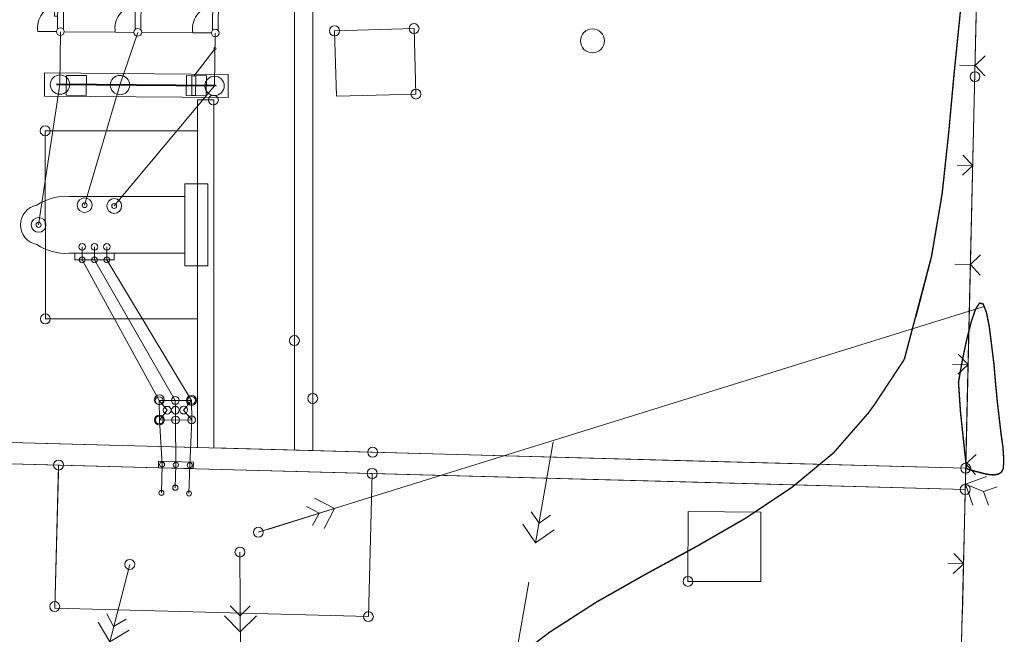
# Model space of a CAD drawing. Header units: millimetres. Extents: x 0 to 420, y 0 to 297.
# Tile 3 of 12: x 102 to 229, y 66 to 146. Entities that reach past the tile are written whole.
import ezdxf

# ---------------------------------------------------------------- set-up
doc = ezdxf.new("R2010")
doc.units = ezdxf.units.MM
for name, pattern in [('K5LT32769', [0]), ('K5LT32770', [0]), ('K5LT32771', [0]), ('K5LT32772', [0]), ('K5LT32774', [0]), ('K5LT_THIN', [0])]:
    doc.linetypes.add(name, pattern=pattern)
for name, color, linetype, true_color in [('лотки', 1, 'Continuous', 0xff0000), ('ошиновка', 2, 'Continuous', 0xffff00), ('Топосъемка', 7, 'Continuous', 0x7f7f7f)]:
    doc.layers.add(name, color=color, linetype=linetype, true_color=true_color)

# ---------------------------------------------------------------- blocks, each defined once
blk = doc.blocks.new('U7')
at = {"color": 4, "linetype": 'K5LT_THIN', "lineweight": 9, "true_color": 0x00ffff}
for p, q in [((105.23, 135.73), (105.25, 138.73)), ((105.25, 138.73), (128.98, 138.53)), ((128.98, 138.53), (128.96, 135.54)), ((128.96, 135.54), (105.23, 135.73))]:
    blk.add_line(p, q, dxfattribs=at)
blk = doc.blocks.new('U9')
at = {"color": 4, "linetype": 'K5LT_THIN', "lineweight": 9, "true_color": 0x00ffff}
for p, q in [((123.37, 124.4), (123.37, 113.79)), ((126.34, 124.4), (123.37, 124.4)), ((126.34, 113.79), (126.34, 124.4)), ((123.37, 113.79), (126.34, 113.79))]:
    blk.add_line(p, q, dxfattribs=at)
blk = doc.blocks.new('U10')
at = {"color": 4, "linetype": 'K5LT_THIN', "lineweight": 9, "true_color": 0x00ffff}
for p, q in [((109.15, 115.42), (109.15, 114.57)), ((114.24, 115.42), (109.15, 115.42)), ((109.15, 114.57), (114.24, 114.57)), ((114.24, 114.57), (114.24, 115.42))]:
    blk.add_line(p, q, dxfattribs=at)
blk = doc.blocks.new('U11')
at = {"color": 4, "linetype": 'K5LT_THIN', "lineweight": 9, "true_color": 0x00ffff}
for p, q in [((119.95, 87.72), (119.97, 88.58)), ((119.97, 88.58), (124.47, 88.46)), ((124.47, 88.46), (124.45, 87.61)), ((124.45, 87.61), (119.95, 87.72))]:
    blk.add_line(p, q, dxfattribs=at)
blk = doc.blocks.new('U20')
at = {"layer": 'Топосъемка', "color": 11, "linetype": 'K5LT_THIN', "lineweight": 9, "true_color": 0xff8080}
blk.add_line((0, 0), (0, 0), dxfattribs=at)
blk.add_line((0, 0), (0, 0), dxfattribs=at)
blk.add_line((0, 0), (0, 0), dxfattribs=at)
blk.add_line((0, 0), (0, 0), dxfattribs=at)
blk.add_line((0, 0), (0, 0), dxfattribs=at)
blk.add_line((0, 0), (0, 0), dxfattribs=at)
blk.add_line((0, 0), (0, 0), dxfattribs=at)
blk.add_line((0, 0), (0, 0), dxfattribs=at)
blk.add_line((0, 0), (0, 0), dxfattribs=at)
blk = doc.blocks.new('U22')
at = {"layer": 'Топосъемка', "color": 11, "linetype": 'K5LT_THIN', "lineweight": 9, "true_color": 0xff8080}
blk.add_line((0, 0), (0, 0), dxfattribs=at)
blk.add_line((0, 0), (0, 0), dxfattribs=at)
blk.add_line((0, 0), (0, 0), dxfattribs=at)
blk.add_line((0, 0), (0, 0), dxfattribs=at)
blk.add_line((0, 0), (0, 0), dxfattribs=at)
blk.add_line((0, 0), (0, 0), dxfattribs=at)
blk.add_line((0, 0), (0, 0), dxfattribs=at)
blk.add_line((0, 0), (0, 0), dxfattribs=at)
blk.add_line((0, 0), (0, 0), dxfattribs=at)
blk = doc.blocks.new('U23')
at = {"layer": 'Топосъемка', "color": 11, "linetype": 'K5LT_THIN', "lineweight": 9, "true_color": 0xff8080}
blk.add_line((0, 0), (0, 0), dxfattribs=at)
blk.add_line((0, 0), (0, 0), dxfattribs=at)
blk.add_line((0, 0), (0, 0), dxfattribs=at)
blk.add_line((0, 0), (0, 0), dxfattribs=at)
blk.add_line((0, 0), (0, 0), dxfattribs=at)
blk.add_line((0, 0), (0, 0), dxfattribs=at)
blk.add_line((0, 0), (0, 0), dxfattribs=at)
blk.add_line((0, 0), (0, 0), dxfattribs=at)
blk.add_line((0, 0), (0, 0), dxfattribs=at)
blk = doc.blocks.new('U29')
at = {"layer": 'Топосъемка', "color": 11, "linetype": 'K5LT_THIN', "lineweight": 9, "true_color": 0xff8080}
blk.add_line((0, 0), (0, 0), dxfattribs=at)
blk.add_line((0, 0), (0, 0), dxfattribs=at)
blk.add_line((0, 0), (0, 0), dxfattribs=at)
blk.add_line((0, 0), (0, 0), dxfattribs=at)
blk.add_line((0, 0), (0, 0), dxfattribs=at)
blk.add_line((0, 0), (0, 0), dxfattribs=at)
blk.add_line((0, 0), (0, 0), dxfattribs=at)
blk.add_line((0, 0), (0, 0), dxfattribs=at)
blk.add_line((0, 0), (0, 0), dxfattribs=at)
blk = doc.blocks.new('U31')
at = {"layer": 'Топосъемка', "color": 11, "linetype": 'K5LT_THIN', "lineweight": 9, "true_color": 0xff8080}
blk.add_line((0, 0), (0, 0), dxfattribs=at)
blk.add_line((0, 0), (0, 0), dxfattribs=at)
blk.add_line((0, 0), (0, 0), dxfattribs=at)
blk.add_line((0, 0), (0, 0), dxfattribs=at)
blk.add_line((0, 0), (0, 0), dxfattribs=at)
blk.add_line((0, 0), (0, 0), dxfattribs=at)
blk.add_line((0, 0), (0, 0), dxfattribs=at)
blk.add_line((0, 0), (0, 0), dxfattribs=at)
blk.add_line((0, 0), (0, 0), dxfattribs=at)
blk = doc.blocks.new('U32')
at = {"layer": 'Топосъемка', "color": 11, "linetype": 'K5LT_THIN', "lineweight": 9, "true_color": 0xff8080}
blk.add_line((0, 0), (0, 0), dxfattribs=at)
blk.add_line((0, 0), (0, 0), dxfattribs=at)
blk.add_line((0, 0), (0, 0), dxfattribs=at)
blk.add_line((0, 0), (0, 0), dxfattribs=at)
blk.add_line((0, 0), (0, 0), dxfattribs=at)
blk.add_line((0, 0), (0, 0), dxfattribs=at)
blk.add_line((0, 0), (0, 0), dxfattribs=at)
blk.add_line((0, 0), (0, 0), dxfattribs=at)
blk.add_line((0, 0), (0, 0), dxfattribs=at)
blk = doc.blocks.new('U34')
at = {"layer": 'Топосъемка', "color": 11, "linetype": 'K5LT_THIN', "lineweight": 9, "true_color": 0xff8080}
blk.add_line((0, 0), (0, 0), dxfattribs=at)
blk.add_line((0, 0), (0, 0), dxfattribs=at)
blk.add_line((0, 0), (0, 0), dxfattribs=at)
blk.add_line((0, 0), (0, 0), dxfattribs=at)
blk.add_line((0, 0), (0, 0), dxfattribs=at)
blk.add_line((0, 0), (0, 0), dxfattribs=at)
blk.add_line((0, 0), (0, 0), dxfattribs=at)
blk.add_line((0, 0), (0, 0), dxfattribs=at)
blk.add_line((0, 0), (0, 0), dxfattribs=at)
blk = doc.blocks.new('U35')
at = {"layer": 'Топосъемка', "color": 11, "linetype": 'K5LT_THIN', "lineweight": 9, "true_color": 0xff8080}
blk.add_line((0, 0), (0, 0), dxfattribs=at)
blk.add_line((0, 0), (0, 0), dxfattribs=at)
blk.add_line((0, 0), (0, 0), dxfattribs=at)
blk.add_line((0, 0), (0, 0), dxfattribs=at)
blk.add_line((0, 0), (0, 0), dxfattribs=at)
blk.add_line((0, 0), (0, 0), dxfattribs=at)
blk.add_line((0, 0), (0, 0), dxfattribs=at)
blk.add_line((0, 0), (0, 0), dxfattribs=at)
blk.add_line((0, 0), (0, 0), dxfattribs=at)
blk = doc.blocks.new('U36')
at = {"layer": 'Топосъемка', "color": 11, "linetype": 'K5LT_THIN', "lineweight": 9, "true_color": 0xff8080}
blk.add_line((0, 0), (0, 0), dxfattribs=at)
blk.add_line((0, 0), (0, 0), dxfattribs=at)
blk.add_line((0, 0), (0, 0), dxfattribs=at)
blk.add_line((0, 0), (0, 0), dxfattribs=at)
blk.add_line((0, 0), (0, 0), dxfattribs=at)
blk.add_line((0, 0), (0, 0), dxfattribs=at)
blk.add_line((0, 0), (0, 0), dxfattribs=at)
blk.add_line((0, 0), (0, 0), dxfattribs=at)
blk.add_line((0, 0), (0, 0), dxfattribs=at)
blk = doc.blocks.new('U37')
at = {"layer": 'Топосъемка', "color": 11, "linetype": 'K5LT_THIN', "lineweight": 9, "true_color": 0xff8080}
blk.add_line((0, 0), (0, 0), dxfattribs=at)
blk.add_line((0, 0), (0, 0), dxfattribs=at)
blk.add_line((0, 0), (0, 0), dxfattribs=at)
blk.add_line((0, 0), (0, 0), dxfattribs=at)
blk.add_line((0, 0), (0, 0), dxfattribs=at)
blk.add_line((0, 0), (0, 0), dxfattribs=at)
blk.add_line((0, 0), (0, 0), dxfattribs=at)
blk.add_line((0, 0), (0, 0), dxfattribs=at)
blk.add_line((0, 0), (0, 0), dxfattribs=at)
blk = doc.blocks.new('U38')
at = {"layer": 'Топосъемка', "color": 11, "linetype": 'K5LT_THIN', "lineweight": 9, "true_color": 0xff8080}
blk.add_line((0, 0), (0, 0), dxfattribs=at)
blk.add_line((0, 0), (0, 0), dxfattribs=at)
blk.add_line((0, 0), (0, 0), dxfattribs=at)
blk.add_line((0, 0), (0, 0), dxfattribs=at)
blk.add_line((0, 0), (0, 0), dxfattribs=at)
blk.add_line((0, 0), (0, 0), dxfattribs=at)
blk.add_line((0, 0), (0, 0), dxfattribs=at)
blk.add_line((0, 0), (0, 0), dxfattribs=at)
blk.add_line((0, 0), (0, 0), dxfattribs=at)
blk = doc.blocks.new('U39')
at = {"layer": 'Топосъемка', "color": 11, "linetype": 'K5LT_THIN', "lineweight": 9, "true_color": 0xff8080}
blk.add_line((0, 0), (0, 0), dxfattribs=at)
blk.add_line((0, 0), (0, 0), dxfattribs=at)
blk.add_line((0, 0), (0, 0), dxfattribs=at)
blk.add_line((0, 0), (0, 0), dxfattribs=at)
blk.add_line((0, 0), (0, 0), dxfattribs=at)
blk.add_line((0, 0), (0, 0), dxfattribs=at)
blk.add_line((0, 0), (0, 0), dxfattribs=at)
blk.add_line((0, 0), (0, 0), dxfattribs=at)
blk.add_line((0, 0), (0, 0), dxfattribs=at)
blk = doc.blocks.new('U40')
at = {"layer": 'Топосъемка', "color": 11, "linetype": 'K5LT_THIN', "lineweight": 9, "true_color": 0xff8080}
blk.add_line((0, 0), (0, 0), dxfattribs=at)
blk.add_line((0, 0), (0, 0), dxfattribs=at)
blk.add_line((0, 0), (0, 0), dxfattribs=at)
blk.add_line((0, 0), (0, 0), dxfattribs=at)
blk.add_line((0, 0), (0, 0), dxfattribs=at)
blk.add_line((0, 0), (0, 0), dxfattribs=at)
blk.add_line((0, 0), (0, 0), dxfattribs=at)
blk.add_line((0, 0), (0, 0), dxfattribs=at)
blk.add_line((0, 0), (0, 0), dxfattribs=at)
blk = doc.blocks.new('U43')
at = {"layer": 'Топосъемка', "color": 11, "linetype": 'K5LT_THIN', "lineweight": 9, "true_color": 0xff8080}
blk.add_line((0, 0), (0, 0), dxfattribs=at)
blk.add_line((0, 0), (0, 0), dxfattribs=at)
blk.add_line((0, 0), (0, 0), dxfattribs=at)
blk.add_line((0, 0), (0, 0), dxfattribs=at)
blk.add_line((0, 0), (0, 0), dxfattribs=at)
blk.add_line((0, 0), (0, 0), dxfattribs=at)
blk.add_line((0, 0), (0, 0), dxfattribs=at)
blk.add_line((0, 0), (0, 0), dxfattribs=at)
blk.add_line((0, 0), (0, 0), dxfattribs=at)
blk = doc.blocks.new('U44')
at = {"layer": 'Топосъемка', "color": 11, "linetype": 'K5LT_THIN', "lineweight": 9, "true_color": 0xff8080}
blk.add_line((0, 0), (0, 0), dxfattribs=at)
blk.add_line((0, 0), (0, 0), dxfattribs=at)
blk.add_line((0, 0), (0, 0), dxfattribs=at)
blk.add_line((0, 0), (0, 0), dxfattribs=at)
blk.add_line((0, 0), (0, 0), dxfattribs=at)
blk.add_line((0, 0), (0, 0), dxfattribs=at)
blk.add_line((0, 0), (0, 0), dxfattribs=at)
blk.add_line((0, 0), (0, 0), dxfattribs=at)
blk.add_line((0, 0), (0, 0), dxfattribs=at)
blk = doc.blocks.new('U45')
at = {"layer": 'Топосъемка', "color": 11, "linetype": 'K5LT_THIN', "lineweight": 9, "true_color": 0xff8080}
blk.add_line((0, 0), (0, 0), dxfattribs=at)
blk.add_line((0, 0), (0, 0), dxfattribs=at)
blk.add_line((0, 0), (0, 0), dxfattribs=at)
blk.add_line((0, 0), (0, 0), dxfattribs=at)
blk.add_line((0, 0), (0, 0), dxfattribs=at)
blk.add_line((0, 0), (0, 0), dxfattribs=at)
blk.add_line((0, 0), (0, 0), dxfattribs=at)
blk.add_line((0, 0), (0, 0), dxfattribs=at)
blk.add_line((0, 0), (0, 0), dxfattribs=at)
blk = doc.blocks.new('U46')
at = {"layer": 'Топосъемка', "color": 11, "linetype": 'K5LT_THIN', "lineweight": 9, "true_color": 0xff8080}
blk.add_line((0, 0), (0, 0), dxfattribs=at)
blk.add_line((0, 0), (0, 0), dxfattribs=at)
blk.add_line((0, 0), (0, 0), dxfattribs=at)
blk.add_line((0, 0), (0, 0), dxfattribs=at)
blk.add_line((0, 0), (0, 0), dxfattribs=at)
blk.add_line((0, 0), (0, 0), dxfattribs=at)
blk.add_line((0, 0), (0, 0), dxfattribs=at)
blk.add_line((0, 0), (0, 0), dxfattribs=at)
blk.add_line((0, 0), (0, 0), dxfattribs=at)
blk = doc.blocks.new('U48')
at = {"layer": 'Топосъемка', "color": 11, "linetype": 'K5LT_THIN', "lineweight": 9, "true_color": 0xff8080}
blk.add_line((0, 0), (0, 0), dxfattribs=at)
blk.add_line((0, 0), (0, 0), dxfattribs=at)
blk.add_line((0, 0), (0, 0), dxfattribs=at)
blk.add_line((0, 0), (0, 0), dxfattribs=at)
blk.add_line((0, 0), (0, 0), dxfattribs=at)
blk.add_line((0, 0), (0, 0), dxfattribs=at)
blk.add_line((0, 0), (0, 0), dxfattribs=at)
blk.add_line((0, 0), (0, 0), dxfattribs=at)
blk.add_line((0, 0), (0, 0), dxfattribs=at)
blk = doc.blocks.new('U49')
at = {"layer": 'Топосъемка', "color": 11, "linetype": 'K5LT_THIN', "lineweight": 9, "true_color": 0xff8080}
blk.add_line((0, 0), (0, 0), dxfattribs=at)
blk.add_line((0, 0), (0, 0), dxfattribs=at)
blk.add_line((0, 0), (0, 0), dxfattribs=at)
blk.add_line((0, 0), (0, 0), dxfattribs=at)
blk.add_line((0, 0), (0, 0), dxfattribs=at)
blk.add_line((0, 0), (0, 0), dxfattribs=at)
blk.add_line((0, 0), (0, 0), dxfattribs=at)
blk.add_line((0, 0), (0, 0), dxfattribs=at)
blk.add_line((0, 0), (0, 0), dxfattribs=at)
blk = doc.blocks.new('U51')
at = {"layer": 'Топосъемка', "color": 11, "linetype": 'K5LT_THIN', "lineweight": 9, "true_color": 0xff8080}
blk.add_line((0, 0), (0, 0), dxfattribs=at)
blk.add_line((0, 0), (0, 0), dxfattribs=at)
blk.add_line((0, 0), (0, 0), dxfattribs=at)
blk.add_line((0, 0), (0, 0), dxfattribs=at)
blk.add_line((0, 0), (0, 0), dxfattribs=at)
blk.add_line((0, 0), (0, 0), dxfattribs=at)
blk.add_line((0, 0), (0, 0), dxfattribs=at)
blk.add_line((0, 0), (0, 0), dxfattribs=at)
blk.add_line((0, 0), (0, 0), dxfattribs=at)
blk = doc.blocks.new('U72')
at = {"color": 4, "linetype": 'K5LT_THIN', "lineweight": 9, "true_color": 0x00ffff}
for p, q in [((106.85, 151.05), (104.44, 151.07)), ((106.98, 150.71), (106.93, 144.39)), ((107.68, 144.37), (107.73, 150.72)), ((106.52, 146.05), (106.54, 149.05)), ((106.54, 149.05), (106.97, 149.05)), ((106.94, 146.05), (106.52, 146.05)), ((106.79, 144.05), (104.38, 144.07))]:
    blk.add_line(p, q, dxfattribs=at)
for centre, radius, start, end in [((107.35, 151.05), 0.5, 0, 180), ((107.39, 150.52), 3, 169.3628, 261.6406), ((107.35, 151.05), 0.5, 180, 0), ((107.34, 144.58), 3, 97.3506, 189.6469), ((107.29, 144.05), 0.5, 0, 180), ((107.29, 144.05), 0.5, 180, 0)]:
    blk.add_arc(centre, radius, start, end, dxfattribs=at)
blk = doc.blocks.new('U73')
at = {"color": 4, "linetype": 'K5LT_THIN', "lineweight": 9, "true_color": 0x00ffff}
for p, q in [((116.85, 150.96), (114.44, 150.98)), ((116.98, 150.62), (116.93, 144.3)), ((117.68, 144.28), (117.73, 150.63)), ((116.79, 143.96), (114.38, 143.98))]:
    blk.add_line(p, q, dxfattribs=at)
for centre, radius, start, end in [((117.35, 150.96), 0.5, 0, 180), ((117.39, 150.43), 3, 169.3628, 261.6406), ((117.35, 150.96), 0.5, 180, 0), ((117.34, 144.49), 3, 97.3506, 189.6469), ((117.29, 143.96), 0.5, 0, 180), ((117.29, 143.96), 0.5, 180, 0)]:
    blk.add_arc(centre, radius, start, end, dxfattribs=at)
blk = doc.blocks.new('U74')
at = {"color": 4, "linetype": 'K5LT_THIN', "lineweight": 9, "true_color": 0x00ffff}
for p, q in [((126.85, 150.88), (124.44, 150.9)), ((126.98, 150.54), (126.93, 144.21)), ((127.68, 144.19), (127.73, 150.55)), ((126.79, 143.88), (124.38, 143.9))]:
    blk.add_line(p, q, dxfattribs=at)
for centre, radius, start, end in [((127.35, 150.87), 0.5, 0, 180), ((127.39, 150.34), 3, 169.3628, 261.6406), ((127.35, 150.87), 0.5, 180, 0), ((127.34, 144.4), 3, 97.3506, 189.6469), ((127.29, 143.87), 0.5, 0, 180), ((127.29, 143.87), 0.5, 180, 0)]:
    blk.add_arc(centre, radius, start, end, dxfattribs=at)
blk = doc.blocks.new('U149')
at = {"layer": 'Топосъемка', "color": 7, "linetype": 'K5LT32772', "lineweight": 18}
for start, end in [(0, 180), (180, 0)]:
    blk.add_arc((176, 142.86), 1.55, start, end, dxfattribs=at)
blk = doc.blocks.new('U168')
at = {"layer": 'Топосъемка', "color": 7, "linetype": 'K5LT32772', "lineweight": 18}
for p, q in [((123.57, 138.37), (123.55, 135.79)), ((126.15, 138.35), (123.57, 138.37)), ((126.13, 135.77), (126.15, 138.35)), ((123.55, 135.79), (126.13, 135.77))]:
    blk.add_line(p, q, dxfattribs=at)
blk = doc.blocks.new('U169')
at = {"layer": 'Топосъемка', "color": 7, "linetype": 'K5LT32772', "lineweight": 18}
for p, q in [((108.08, 138.4), (108.06, 135.83)), ((110.66, 138.38), (108.08, 138.4)), ((110.64, 135.81), (110.66, 138.38)), ((108.06, 135.83), (110.64, 135.81))]:
    blk.add_line(p, q, dxfattribs=at)

msp = doc.modelspace()

# ---------------------------------------------------------------- linework, layer by layer
at = {"color": 4, "linetype": 'K5LT_THIN', "lineweight": 9, "true_color": 0x00ffff}
for p, q in [((227.811055, 243.854735), (224.197418, 87.665135)), ((114.381099, 143.98481), (107.791966, 144.042818)), ((124.380711, 143.896776), (117.791579, 143.954785)), ((152.960869, 144.446374), (142.692055, 144.154555)), ((142.692055, 144.154555), (142.941953, 135.697503)), ((152.960869, 144.446374), (153.210767, 135.989321)), ((225.4009, 139.682351), (223.401435, 139.728611)), ((124.25888, 135.823609), (124.279407, 138.323525)), ((124.279407, 138.323525), (124.779391, 138.319419)), ((124.779391, 138.319419), (124.758863, 135.819503)), ((124.758863, 135.819503), (124.25888, 135.823609)), ((142.941953, 135.697503), (153.210767, 135.989321)), ((225.104585, 126.778518), (223.10512, 126.824778)), ((123.372325, 122.771442), (108.419322, 122.771442)), ((123.372325, 115.41956), (108.419322, 115.41956)), ((224.806098, 113.97367), (222.806633, 114.01993)), ((224.507552, 101.069836), (222.508087, 101.116097)), ((124.221226, 96.426166), (120.045438, 96.396957)), ((120.045438, 96.396957), (120.075729, 93.884452)), ((124.251517, 93.913661), (124.221226, 96.426166)), ((120.075729, 93.884452), (124.251517, 93.913661)), ((107.059387, 87.076213), (107.059387, 88.076213)), ((107.059387, 88.076213), (147.555334, 86.983584)), ((107.059387, 87.076213), (106.566893, 69.587263)), ((147.555334, 86.983584), (147.062839, 68.494635)), ((224.197418, 87.665135), (223.054663, 39.453256)), ((188.355269, 82.06297), (188.33823, 73.045811)), ((188.355269, 82.06297), (197.76188, 81.997791)), ((197.730508, 73.030124), (197.76188, 81.997791)), ((223.904606, 75.311662), (221.905141, 75.357922)), ((188.33823, 73.045811), (197.730508, 73.030124)), ((147.062839, 68.494635), (106.566893, 69.587263))]:
    msp.add_line(p, q, dxfattribs=at)
at = {"color": 4, "linetype": 'K5LT_THIN', "true_color": 0x00ffff, "const_width": 0.09}
for points in [[(124.986401, 124.402477), (124.983091, 131.244501), (105.339579, 131.244501), (105.339579, 122.22657)], [(105.339579, 115.964432), (105.339579, 106.946501), (124.983091, 106.946501), (124.983091, 113.788501)]]:
    msp.add_lwpolyline(points, dxfattribs=at)
at = {"color": 4, "linetype": 'K5LT_THIN', "lineweight": 9, "true_color": 0x00ffff}
for centre, radius in [((127.263778, 141.878399), 0.145166), ((107.2404, 137.213393), 1.25), ((114.990139, 137.149758), 1.25), ((127.197302, 137.049523), 1.25), ((110.423245, 121.641409), 0.95526), ((114.244285, 121.535269), 0.95526), ((110.423245, 121.641409), 0.31842), ((114.244285, 121.535269), 0.31842), ((104.479405, 119.094049), 0.95526), ((104.479405, 119.094049), 0.31842), ((110.104825, 116.26868), 0.42456), ((111.696925, 116.26868), 0.42456), ((113.289025, 116.26868), 0.42456), ((110.104825, 114.57044), 0.382104), ((111.696925, 114.57044), 0.382104), ((113.289025, 114.57044), 0.382104), ((120.045438, 96.396957), 0.5), ((122.133332, 96.411561), 0.5), ((124.221226, 96.426166), 0.5), ((121.083931, 95.155309), 0.5), ((122.148477, 95.155309), 0.5), ((123.203475, 95.169913), 0.5), ((120.075729, 93.884452), 0.5), ((122.163623, 93.899057), 0.5), ((124.251517, 93.913661), 0.5), ((120.427278, 88.139597), 0.323649), ((122.210737, 88.092949), 0.336485), ((123.994196, 88.046301), 0.323649), ((122.133721, 85.14848), 0.336485), ((120.331886, 84.492549), 0.323649), ((123.898803, 84.399253), 0.323649)]:
    msp.add_circle(centre, radius, dxfattribs=at)
for centre, radius, start, end in [((108.027238, 116.011443), 6.77136, 86.68053056, 123.73114357), ((104.734141, 119.095501), 2.589816, 100.38885782, 259.61114218), ((108.027238, 122.179559), 6.77136, 236.26885643, 273.31946944)]:
    msp.add_arc(centre, radius, start, end, dxfattribs=at)
at = {"layer": 'лотки', "color": 4, "linetype": 'K5LT_THIN', "lineweight": 9, "true_color": 0x00ffff}
for p, q in [((137.508984, 90.004091), (137.52434, 171.12332)), ((139.893254, 171.103869), (139.877892, 89.940175)), ((124.986401, 124.402477), (124.988452, 135.224032)), ((124.988452, 135.224032), (127.107181, 135.241145)), ((127.107181, 135.241145), (127.098657, 90.284974)), ((124.979942, 90.342139), (124.983091, 113.788501)), ((224.197418, 87.665135), (76.197828, 91.658338)), ((75.987402, 88.914572), (224.135786, 84.917353))]:
    msp.add_line(p, q, dxfattribs=at)
at = {"layer": 'ошиновка', "color": 4, "linetype": 'K5LT_THIN', "lineweight": 9, "true_color": 0x00ffff}
for p, q in [((107.291985, 144.04722), (107.2404, 137.213393)), ((117.291598, 143.959187), (114.990139, 137.149758)), ((127.29121, 143.871153), (127.197302, 137.049523)), ((124.529399, 138.321472), (127.263778, 141.878399)), ((107.2404, 137.213393), (104.479405, 119.094049)), ((110.423245, 121.641409), (114.990139, 137.149758)), ((114.244285, 121.535269), (127.197302, 137.049523)), ((110.104825, 116.26868), (110.104825, 114.57044)), ((111.696925, 116.26868), (111.696925, 114.57044)), ((113.289025, 116.26868), (113.289025, 114.57044)), ((110.104825, 114.57044), (120.045438, 96.396957)), ((122.133332, 96.411561), (111.696925, 114.57044)), ((113.289025, 114.57044), (124.221226, 96.426166)), ((120.045438, 96.396957), (121.083931, 95.155309)), ((122.133332, 96.411561), (122.148477, 95.155309)), ((124.221226, 96.426166), (123.203475, 95.169913)), ((121.083931, 95.155309), (120.075729, 93.884452)), ((122.148477, 95.155309), (122.163623, 93.899057)), ((123.203475, 95.169913), (124.251517, 93.913661)), ((120.075729, 93.884452), (120.427278, 88.139597)), ((122.163623, 93.899057), (122.210737, 88.092949)), ((124.251517, 93.913661), (123.994196, 88.046301)), ((120.427278, 88.139597), (120.331886, 84.492549)), ((122.210737, 88.092949), (122.133721, 85.14848)), ((123.994196, 88.046301), (123.898803, 84.399253))]:
    msp.add_line(p, q, dxfattribs=at)
at = {"layer": 'Топосъемка', "color": 7, "linetype": 'K5LT32770', "lineweight": 18}
for p, q in [((137.520667, 151.74939), (137.517509, 135.093789)), ((139.889574, 151.698949), (139.886416, 135.043348)), ((142.692055, 144.154555), (152.960869, 144.446374)), ((142.941953, 135.697503), (142.692055, 144.154555)), ((152.960869, 144.446374), (153.210767, 135.989321)), ((124.988452, 135.224032), (124.983091, 106.946501)), ((127.107181, 135.241145), (127.101815, 106.940575)), ((137.517509, 135.093789), (137.512143, 106.793219)), ((139.886416, 135.043348), (139.88105, 106.742778)), ((153.210767, 135.989321), (142.941953, 135.697503)), ((105.339579, 131.244501), (124.987688, 131.195008)), ((105.349315, 106.946501), (105.339579, 131.244501)), ((132.853802, 79.399823), (226.576405, 108.565016)), ((124.983091, 106.946501), (105.349315, 106.946501)), ((124.983091, 106.946501), (124.979942, 90.342139)), ((127.101815, 106.940575), (127.098657, 90.284974)), ((137.512143, 106.793219), (137.508984, 90.137618)), ((139.88105, 106.742778), (139.877892, 90.087176)), ((120.045438, 96.396957), (124.221226, 96.426166)), ((120.075729, 93.884452), (120.045438, 96.396957)), ((124.221226, 96.426166), (124.251517, 93.913661)), ((124.251517, 93.913661), (120.075729, 93.884452)), ((107.121019, 90.823994), (76.197828, 91.658338)), ((124.979942, 90.342139), (107.121019, 90.823994)), ((147.616966, 89.731366), (127.098657, 90.284974)), ((188.112912, 88.638737), (147.616966, 89.731366)), ((107.059387, 88.076213), (75.971671, 88.914996)), ((107.059387, 88.076213), (106.566893, 69.587263)), ((147.555334, 86.983584), (107.059387, 88.076213)), ((224.197418, 87.665135), (188.112912, 88.638737)), ((147.062839, 68.494635), (147.555334, 86.983584)), ((188.05128, 85.890956), (147.555334, 86.983584)), ((224.135786, 84.917353), (188.05128, 85.890956)), ((188.355269, 82.06297), (188.33823, 73.045811)), ((197.76188, 81.997791), (188.355269, 82.06297)), ((197.730508, 73.030124), (197.76188, 81.997791)), ((130.484908, 76.836203), (130.652318, 32.360006)), ((116.250177, 75.234854), (103.664125, 26.635877)), ((188.33823, 73.045811), (197.730508, 73.030124)), ((106.566893, 69.587263), (147.062839, 68.494635))]:
    msp.add_line(p, q, dxfattribs=at)
at = {"layer": 'Топосъемка', "color": 250, "linetype": 'K5LT32771', "lineweight": 18, "true_color": 0x333333}
for p, q in [((224.958051, 120.34418), (225.544662, 146.102355)), ((226.724106, 140.91859), (225.419172, 139.682351)), ((225.419172, 139.682351), (226.669745, 138.327925)), ((225.133033, 126.778518), (223.832968, 128.11861)), ((223.778607, 125.527945), (225.133033, 126.778518)), ((224.357105, 94.635499), (224.943717, 120.393673)), ((226.12316, 115.209909), (224.818227, 113.97367)), ((224.818227, 113.97367), (226.068799, 112.619243)), ((224.532088, 101.069836), (223.232022, 102.409929)), ((223.177661, 99.819264), (224.532088, 101.069836)), ((223.770493, 68.877325), (224.357105, 94.635499)), ((168.658207, 78.021327), (170.939745, 91.073909)), ((225.536549, 89.451735), (224.231615, 88.215496)), ((224.231615, 88.215496), (225.482188, 86.861069)), ((226.881118, 86.575448), (224.152521, 85.624267)), ((224.152521, 85.624267), (226.514994, 84.656805)), ((224.152521, 85.624267), (225.103703, 82.895671)), ((226.513666, 84.66059), (228.26674, 85.275599)), ((227.128675, 82.907516), (226.513666, 84.66059)), ((139.084488, 82.706377), (140.729651, 81.84174)), ((142.69503, 82.464592), (140.106799, 83.807119)), ((134.091122, 79.758173), (142.69503, 82.464592)), ((140.729651, 81.84174), (139.85068, 80.24607)), ((141.352504, 79.876361), (142.69503, 82.464592)), ((169.10202, 80.563851), (168.084578, 82.039441)), ((170.577609, 81.581294), (169.10202, 80.563851)), ((166.993301, 80.435927), (168.658207, 78.021327)), ((168.658207, 78.021327), (171.072808, 79.686233)), ((223.945476, 75.311662), (222.645411, 76.651755)), ((222.59105, 74.06109), (223.945476, 75.311662)), ((164.205747, 52.645572), (167.770582, 72.936277)), ((114.169856, 67.229457), (113.272224, 68.847034)), ((130.514657, 68.583613), (129.228926, 69.874213)), ((131.805257, 69.869345), (130.514657, 68.583613)), ((223.134389, 43.104817), (223.721001, 68.862991)), ((112.186086, 67.781451), (113.667355, 65.260022)), ((115.773099, 68.176582), (114.169856, 67.229457)), ((128.476256, 68.583343), (130.514928, 66.545212)), ((130.514928, 66.545212), (132.602551, 68.598218)), ((113.667355, 65.260022), (116.188784, 66.74129))]:
    msp.add_line(p, q, dxfattribs=at)
at = {"layer": 'Топосъемка', "color": 7, "linetype": 'K5LT32774', "lineweight": 40}
msp.add_line((127.424883, 137.047654), (106.783895, 137.217141), dxfattribs=at)
at = {"layer": 'Топосъемка', "color": 7, "linetype": 'K5LT32772', "lineweight": 18}
msp.add_line((124.988452, 135.224032), (127.107181, 135.241145), dxfattribs=at)
at = {"layer": 'Топосъемка', "color": 34, "linetype": 'K5LT32769', "true_color": 0xa85000, "const_width": 0.18}
for points in [[(222.70491, 138.681677), (223.538715, 146.916146), (225.554399, 161.071905)], [(216.272662, 101.729634), (219.789161, 115.038442), (221.154406, 123.10496), (222.010388, 131.077632), (222.70491, 138.681677)], [(217.764823, 107.210192), (219.789161, 115.038442), (221.154406, 123.10496), (222.010388, 131.077632), (222.70491, 138.681677)], [(228.786577, 87.120704), (229.032689, 87.567491), (229.093811, 88.282568), (229.083264, 89.245109), (229.001046, 90.455114), (228.783332, 91.947741), (228.564265, 93.815487), (228.308688, 95.994523), (228.066092, 98.499185), (227.844321, 101.117166), (227.523564, 103.706479), (227.239318, 105.984501), (226.871773, 107.809244), (226.45744, 108.869418), (225.989827, 109.002211), (225.433777, 108.143794), (224.894765, 106.485649), (224.315455, 104.225748), (223.751832, 101.541235), (223.26637, 98.772071), (223.522541, 94.959249), (224.290107, 87.703901)], [(228.786577, 87.120704), (229.032689, 87.567491), (229.093811, 88.282568), (229.083264, 89.245109), (229.001046, 90.455114), (228.783332, 91.947741), (228.564265, 93.815487), (228.308688, 95.994523), (228.066092, 98.499185), (227.844321, 101.117166), (227.523564, 103.706479), (227.239318, 105.984501), (226.871773, 107.809244), (226.45744, 108.869418), (225.989827, 109.002211), (225.433777, 108.143794), (224.894765, 106.485649), (224.315455, 104.225748), (223.751832, 101.541235), (223.26637, 98.772071)], [(123.537792, 24.881451), (132.059753, 26.759474), (133.656505, 27.543787), (135.195921, 28.52607), (136.733985, 29.883472), (138.334523, 31.580832), (140.166839, 33.774473), (142.280426, 36.478729), (144.851078, 40.012732), (147.92964, 44.015701), (151.417126, 48.458966), (155.39954, 53.045572), (159.856058, 57.662197), (164.86484, 62.224191), (170.448063, 66.469756), (176.506741, 70.370223), (182.913222, 73.99591), (189.397864, 77.536946), (195.79001, 81.212126), (201.770528, 85.197245), (207.133603, 89.647272), (211.644752, 94.816161), (212.525075, 96.036714), (216.272662, 101.729634)], [(123.537792, 24.881451), (132.059753, 26.759474), (133.656505, 27.543787), (135.195921, 28.52607), (136.733985, 29.883472), (138.334523, 31.580832), (140.166839, 33.774473), (142.280426, 36.478729), (144.851078, 40.012732), (147.92964, 44.015701), (151.417126, 48.458966), (155.39954, 53.045572), (159.856058, 57.662197), (164.86484, 62.224191), (170.448063, 66.469756), (176.506741, 70.370223), (182.913222, 73.99591), (189.397864, 77.536946), (195.79001, 81.212126), (201.770528, 85.197245), (207.133603, 89.647272), (211.644752, 94.816161), (212.525075, 96.036714), (213.341571, 97.292425)], [(224.290107, 87.703901), (224.481784, 87.53693), (225.126543, 87.348154), (225.820794, 87.173712), (226.578873, 86.964112), (227.258791, 86.839163), (227.860548, 86.798865), (228.36981, 86.892712), (228.786577, 87.120704)], [(224.290107, 87.703901), (224.481784, 87.53693), (225.126543, 87.348154), (225.820794, 87.173712), (226.578873, 86.964112), (227.258791, 86.839163), (227.860548, 86.798865), (228.36981, 86.892712), (228.786577, 87.120704)]]:
    msp.add_lwpolyline(points, dxfattribs=at)
at = {"layer": 'Топосъемка', "color": 7, "linetype": 'K5LT32770', "lineweight": 18}
for centre in [(152.960869, 144.446374), (142.692055, 144.154555), (225.400237, 138.233645), (153.210767, 135.989321), (127.04529, 135.219493), (105.339579, 131.244501), (105.349315, 106.946501), (137.512212, 104.1491), (120.066263, 96.510276), (124.221226, 96.426166), (139.872852, 96.673122), (120.075729, 93.884452), (147.616966, 89.731366), (107.059387, 88.076213), (224.197418, 87.665135), (147.555334, 86.983584), (224.135786, 84.917353), (132.853802, 79.399823), (130.484908, 76.836203), (116.250177, 75.234854), (188.33823, 73.045811), (106.55905, 69.799568), (147.062839, 68.494635)]:
    msp.add_circle(centre, 0.644084, dxfattribs=at)

# ---------------------------------------------------------------- block references
for name in ['U72', 'U73', 'U74', 'U7', 'U9', 'U10', 'U11']:
    msp.add_blockref(name, (0, 0))
at = {"layer": 'Топосъемка'}
for name, p in [('U34', (142.692055, 144.154555)), ('U31', (152.536259, 144.430687)), ('U149', (0, 0)), ('U169', (0, 0)), ('U168', (0, 0)), ('U20', (225.400237, 138.233645)), ('U40', (127.04529, 135.219493)), ('U32', (153.210767, 135.989321)), ('U46', (105.339579, 131.244501)), ('U48', (105.349315, 106.946501)), ('U38', (137.512212, 104.1491)), ('U37', (139.872852, 96.673122)), ('U44', (120.066263, 96.510276)), ('U43', (124.221226, 96.426166)), ('U45', (120.075729, 93.884452)), ('U35', (147.616966, 89.731366)), ('U49', (107.059387, 88.076213)), ('U36', (147.555334, 86.983584)), ('U22', (224.197418, 87.665135)), ('U23', (224.135786, 84.917353)), ('U29', (188.355269, 82.06297)), ('U51', (106.55905, 69.799568)), ('U39', (147.062839, 68.494635))]:
    msp.add_blockref(name, p, dxfattribs=at)

doc.saveas('drawing.dxf')
